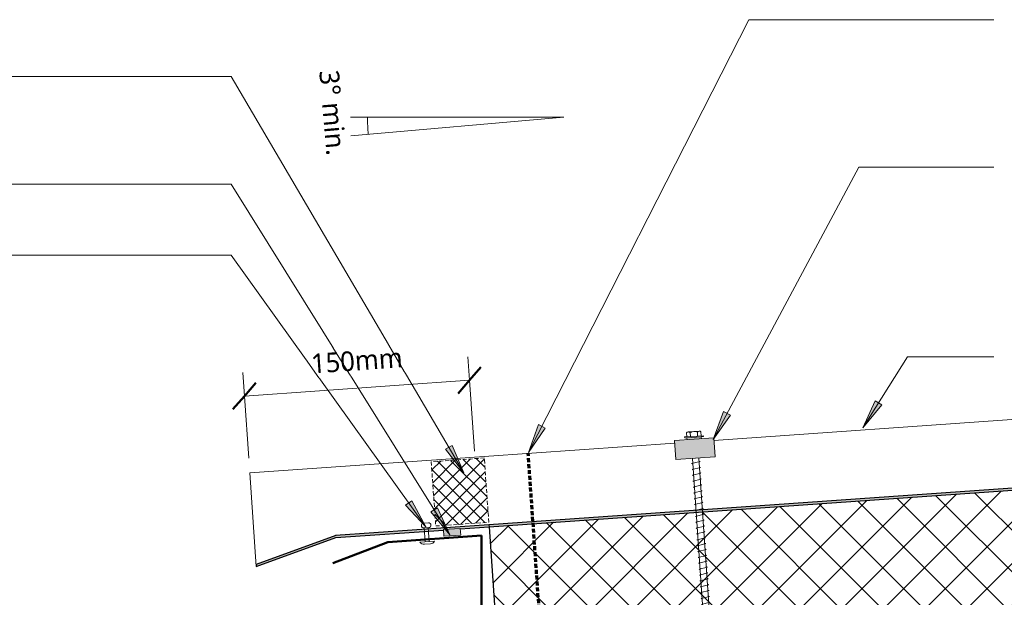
# Model space of a CAD drawing. Header units: millimetres. Extents: x -426 to 1004, y -317 to 654.
# Tile 4 of 5: x 230 to 731, y 353 to 648. Entities that reach past the tile are written whole.
import ezdxf

# ---------------------------------------------------------------- set-up
doc = ezdxf.new("R2010")
doc.units = ezdxf.units.MM
doc.linetypes.add('Dash Short', pattern=[3, 2, -1])
for name, color, linetype, lineweight in [('A-ANNO-DIMS', 211, 'Continuous', 9), ('A-ANNO-DIMS-5', 211, 'Continuous', 9), ('A-DETL', 90, 'Continuous', 13), ('A-DETL-GENF', 92, 'Continuous', 13), ('G-ANNO-TEXT', 231, 'Continuous', 9)]:
    doc.layers.add(name, color=color, linetype=linetype, lineweight=lineweight)
doc.styles.add('Yu Gothic_1', font='Yu Gothic.ttf', dxfattribs={"height": 10})
doc.dimstyles.new('Diagonal', dxfattribs={"dimscale": 304.8, "dimtxt": 11.609035, "dimasz": 0.04101, "dimexe": 0.03937, "dimexo": 0.024606, "dimgap": 0.024606, "dimtad": 1, "dimdec": 0, "dimzin": 0, "dimdsep": 46, "dimtxsty": 'Yu Gothic_1', "dimblk1": 'OBLIQUE', "dimblk2": 'OBLIQUE', "dimsah": 1, "dimcen": 0.09, "dimazin": 0, "dimtfac": 1, "dimtdec": 4, "dimtix": 1, "dimtmove": 0, "dimatfit": 3, "dimfxl": 1, "dimtvp": 1, "dimtfill": 1, "dimtolj": 1, "dimtzin": 0, "dimarcsym": 2})

# ---------------------------------------------------------------- blocks, each defined once
blk = doc.blocks.new('Thermospan w Gutter Overhang - 100mm-4830545-04  INSULATED GUTTER DETAIL')
at = {"layer": 'A-DETL-GENF'}
for points in [[(-119.76, 88.1), (-78.27, 100), (-78.27, 101), (-119.76, 89.1)], [(-78.27, 100), (-23.34, 100), (-23.34, 100.25), (-14.72, 100.25), (-14.72, 100), (0, 100), (0, 101), (-78.27, 101)], [(0, 100), (468.92, 100), (468.99, 101), (0, 101)]]:
    blk.add_hatch(color=256, dxfattribs=at).paths.add_polyline_path(points)
h = blk.add_hatch(dxfattribs=at)
h.set_pattern_fill('FP_2', color=256, style=0, pattern_type=2)
h.set_pattern_definition([(41, (-494.955, -255.45), (-9.84089, 11.32064), []), (131, (-494.955, -255.45), (-11.32064, -9.84089), [])])
h.paths.add_polyline_path([(0, 1), (462, 1), (468.92, 100), (0, 100)])
for p, q in [((0, 136), (-119.76, 136)), ((-119.76, 88.1), (-119.76, 136)), ((97.37, 136), (0, 136)), ((471.44, 136), (117.37, 136))]:
    blk.add_line(p, q, dxfattribs=at)
at = {"layer": 'A-DETL-GENF', "lineweight": 25}
for p, q in [((-78.27, 101), (-119.76, 89.1)), ((0, 101), (-78.41, 101)), ((468.99, 101), (0, 101)), ((0, 101), (0, 100)), ((-119.76, 88.1), (-78.27, 100)), ((-78.27, 100), (-23.34, 100)), ((-14.72, 100), (0, 100)), ((0, 100), (0, 1)), ((0, 100), (468.92, 100)), ((-119.76, 89.1), (-119.76, 88.1))]:
    blk.add_line(p, q, dxfattribs=at)
blk = doc.blocks.new('Profiled Washer 01 - Profiled Washer 01-4650741-04  INSULATED GUTTER DETAIL')
at = {"layer": 'A-DETL-GENF'}
for points in [[(-10, -6.11), (10, -6.11), (10, 3.59), (-10, 3.59), (-10, 2.94)], [(-3.67, 3.59), (3.67, 3.59), (3.67, 4.59), (-3.67, 4.55)]]:
    blk.add_hatch(color=256, dxfattribs=at).paths.add_polyline_path(points)
for p, q in [((4.79, 5.09), (-4.79, 5.09)), ((-4.79, 5.09), (-4.79, 4.59)), ((-3.67, 5.09), (-3.67, 7.07)), ((-2.76, 7.57), (2.76, 7.57)), ((-1.85, 5.09), (-1.85, 7.07)), ((1.85, 5.09), (1.85, 7.07)), ((3.67, 5.09), (3.67, 7.07)), ((4.79, 4.59), (4.79, 5.09)), ((10, 3.59), (-10, 3.59)), ((-10, 3.59), (-10, -6.11)), ((-3.67, 4.59), (-4.79, 4.59)), ((3.67, 4.59), (-3.67, 4.59)), ((-3.67, 4.59), (-3.67, 3.59)), ((4.79, 4.59), (3.67, 4.59)), ((3.67, 3.59), (3.67, 4.59)), ((10, -6.11), (10, 3.59)), ((-10, -6.11), (10, -6.11)), ((2.17, -7.91), (-2.17, -8.67)), ((-2.17, -8.67), (-1.6, -9)), ((-1.6, -6.11), (-1.6, -144.37)), ((1.6, -144.37), (1.6, -6.11)), ((1.6, -7.58), (2.17, -7.91)), ((2.17, -10.91), (-2.17, -11.67)), ((-2.17, -11.67), (-1.6, -12)), ((2.17, -13.91), (-2.17, -14.67)), ((-2.17, -14.67), (-1.6, -15)), ((1.6, -10.58), (2.17, -10.91)), ((1.6, -13.58), (2.17, -13.91)), ((2.17, -16.91), (-2.17, -17.67)), ((-2.17, -17.67), (-1.6, -18)), ((2.17, -19.91), (-2.17, -20.67)), ((1.6, -16.58), (2.17, -16.91)), ((1.6, -19.58), (2.17, -19.91)), ((-2.17, -20.67), (-1.6, -21)), ((2.17, -22.91), (-2.17, -23.67)), ((-2.17, -23.67), (-1.6, -24)), ((1.6, -22.58), (2.17, -22.91)), ((2.17, -25.91), (-2.17, -26.67)), ((-2.17, -26.67), (-1.6, -27)), ((2.17, -28.91), (-2.17, -29.67)), ((-2.17, -29.67), (-1.6, -30)), ((1.6, -25.58), (2.17, -25.91)), ((1.6, -28.58), (2.17, -28.91)), ((2.17, -31.91), (-2.17, -32.67)), ((-2.17, -32.67), (-1.6, -33)), ((2.17, -34.91), (-2.17, -35.67)), ((1.6, -31.58), (2.17, -31.91)), ((1.6, -34.58), (2.17, -34.91)), ((-2.17, -35.67), (-1.6, -36)), ((2.17, -37.91), (-2.17, -38.67)), ((-2.17, -38.67), (-1.6, -39)), ((1.6, -37.58), (2.17, -37.91)), ((2.17, -40.91), (-2.17, -41.67)), ((-2.17, -41.67), (-1.6, -42)), ((2.17, -43.91), (-2.17, -44.67)), ((-2.17, -44.67), (-1.6, -45)), ((1.6, -40.58), (2.17, -40.91)), ((1.6, -43.58), (2.17, -43.91)), ((2.17, -46.91), (-2.17, -47.67)), ((-2.17, -47.67), (-1.6, -48)), ((2.17, -49.91), (-2.17, -50.67)), ((1.6, -46.58), (2.17, -46.91)), ((1.6, -49.58), (2.17, -49.91)), ((-2.17, -50.67), (-1.6, -51)), ((2.17, -52.91), (-2.17, -53.67)), ((-2.17, -53.67), (-1.6, -54)), ((1.6, -52.58), (2.17, -52.91)), ((2.17, -55.91), (-2.17, -56.67)), ((-2.17, -56.67), (-1.6, -57)), ((2.17, -58.91), (-2.17, -59.67)), ((-2.17, -59.67), (-1.6, -60)), ((1.6, -55.58), (2.17, -55.91)), ((1.6, -58.58), (2.17, -58.91)), ((2.17, -61.91), (-2.17, -62.67)), ((-2.17, -62.67), (-1.6, -63)), ((2.17, -64.91), (-2.17, -65.67)), ((1.6, -61.58), (2.17, -61.91)), ((1.6, -64.58), (2.17, -64.91)), ((-2.17, -65.67), (-1.6, -66)), ((2.17, -67.91), (-2.17, -68.67)), ((-2.17, -68.67), (-1.6, -69)), ((1.6, -67.58), (2.17, -67.91)), ((2.17, -70.91), (-2.17, -71.67)), ((-2.17, -71.67), (-1.6, -72)), ((2.17, -73.91), (-2.17, -74.67)), ((-2.17, -74.67), (-1.6, -75)), ((1.6, -70.58), (2.17, -70.91)), ((1.6, -73.58), (2.17, -73.91)), ((2.17, -76.91), (-2.17, -77.67)), ((-2.17, -77.67), (-1.6, -78)), ((2.17, -79.91), (-2.17, -80.67)), ((1.6, -76.58), (2.17, -76.91)), ((1.6, -79.58), (2.17, -79.91)), ((-2.17, -80.67), (-1.6, -81)), ((2.17, -82.91), (-2.17, -83.67)), ((-2.17, -83.67), (-1.6, -84)), ((1.6, -82.58), (2.17, -82.91)), ((2.17, -85.91), (-2.17, -86.67)), ((-2.17, -86.67), (-1.6, -87)), ((2.17, -88.91), (-2.17, -89.67)), ((-2.17, -89.67), (-1.6, -90)), ((1.6, -85.58), (2.17, -85.91)), ((1.6, -88.58), (2.17, -88.91)), ((2.17, -91.91), (-2.17, -92.67)), ((-2.17, -92.67), (-1.6, -93)), ((2.17, -94.91), (-2.17, -95.67)), ((1.6, -91.58), (2.17, -91.91)), ((1.6, -94.58), (2.17, -94.91)), ((-2.17, -95.67), (-1.6, -96)), ((2.17, -97.91), (-2.17, -98.67)), ((-2.17, -98.67), (-1.6, -99)), ((1.6, -97.58), (2.17, -97.91)), ((2.17, -100.91), (-2.17, -101.67)), ((-2.17, -101.67), (-1.6, -102)), ((2.17, -103.91), (-2.17, -104.67)), ((-2.17, -104.67), (-1.6, -105)), ((1.6, -100.58), (2.17, -100.91)), ((1.6, -103.58), (2.17, -103.91)), ((2.17, -106.91), (-2.17, -107.67)), ((-2.17, -107.67), (-1.6, -108)), ((2.17, -109.91), (-2.17, -110.67)), ((1.6, -106.58), (2.17, -106.91)), ((1.6, -109.58), (2.17, -109.91)), ((-2.17, -110.67), (-1.6, -111)), ((2.17, -112.91), (-2.17, -113.67)), ((-2.17, -113.67), (-1.6, -114)), ((1.6, -112.58), (2.17, -112.91)), ((2.17, -115.91), (-2.17, -116.67)), ((-2.17, -116.67), (-1.6, -117)), ((2.17, -118.91), (-2.17, -119.67)), ((-2.17, -119.67), (-1.6, -120)), ((1.6, -115.58), (2.17, -115.91)), ((1.6, -118.58), (2.17, -118.91)), ((2.17, -121.91), (-2.17, -122.67)), ((-2.17, -122.67), (-1.6, -123)), ((2.17, -124.91), (-2.17, -125.67)), ((1.6, -121.58), (2.17, -121.91)), ((1.6, -124.58), (2.17, -124.91)), ((-2.17, -125.67), (-1.6, -126)), ((2.17, -127.91), (-2.17, -128.67)), ((-2.17, -128.67), (-1.6, -129)), ((1.6, -127.58), (2.17, -127.91)), ((2.17, -130.91), (-2.17, -131.67)), ((-2.17, -131.67), (-1.6, -132)), ((2.17, -133.91), (-2.17, -134.67)), ((-2.17, -134.67), (-1.6, -135)), ((1.6, -130.58), (2.17, -130.91)), ((1.6, -133.58), (2.17, -133.91)), ((2.17, -136.91), (-2.17, -137.67)), ((-2.17, -137.67), (-1.6, -138)), ((2.17, -139.91), (-2.17, -140.67)), ((1.6, -136.58), (2.17, -136.91)), ((1.6, -139.58), (2.17, -139.91)), ((-2.17, -140.67), (-1.6, -141)), ((2.17, -142.91), (-2.17, -143.67)), ((-2.17, -143.67), (-1.6, -144)), ((1.6, -142.58), (2.17, -142.91)), ((-0.43, -146.37), (-2.17, -146.67)), ((-2.17, -146.67), (-1.6, -147)), ((2.17, -148.91), (-2.17, -149.67)), ((-2.17, -149.67), (-1.6, -150)), ((-1.6, -146.37), (-1.6, -176.46)), ((1.6, -176.46), (1.6, -146.37)), ((1.6, -148.58), (2.17, -148.91)), ((2.17, -151.91), (-2.17, -152.67)), ((-2.17, -152.67), (-1.6, -153)), ((2.17, -154.91), (-2.17, -155.67)), ((1.6, -151.58), (2.17, -151.91)), ((1.6, -154.58), (2.17, -154.91)), ((-2.17, -155.67), (-1.6, -156)), ((2.17, -157.91), (-2.17, -158.67)), ((-2.17, -158.67), (-1.6, -159)), ((1.6, -157.58), (2.17, -157.91)), ((2.17, -160.91), (-2.17, -161.67)), ((-2.17, -161.67), (-1.6, -162)), ((2.17, -163.91), (-2.17, -164.67)), ((-2.17, -164.67), (-1.6, -165)), ((1.6, -160.58), (2.17, -160.91)), ((1.6, -163.58), (2.17, -163.91)), ((2.17, -166.91), (-2.17, -167.67)), ((-2.17, -167.67), (-1.6, -168)), ((2.17, -169.91), (-2.17, -170.67)), ((1.6, -166.58), (2.17, -166.91)), ((1.6, -169.58), (2.17, -169.91)), ((-2.17, -170.67), (-1.6, -171)), ((2.17, -172.91), (-2.17, -173.67)), ((-2.17, -173.67), (-1.6, -174)), ((0, -178.36), (1.6, -174.4)), ((1.6, -172.58), (2.17, -172.91)), ((-1.6, -176.46), (0, -178.36)), ((1.6, -176.46), (0, -178.36))]:
    blk.add_line(p, q, dxfattribs=at)
for centre, radius, start, end in [((-2.76, 6.49), 1.08, 32.3801, 147.6199), ((0, 3.9), 3.67, 59.7274, 120.2726), ((2.76, 6.49), 1.08, 32.3801, 147.6199), ((0.08, -179.08), 3.11, 74.3059, 122.4975)]:
    blk.add_arc(centre, radius, start, end, dxfattribs=at)
blk = doc.blocks.new('Pop Rivets - Rivet-4754507-04  INSULATED GUTTER DETAIL')
at = {"layer": 'A-DETL-GENF'}
for p, q in [((3.77, 0), (-3.77, 0)), ((-1.5, 1.16), (1.5, 1.16)), ((-1, -7.13), (-1, 0)), ((1, -7.13), (1, 0)), ((1.17, -7.13), (-1.24, -7.13)), ((-1.24, -9.63), (1.17, -9.63))]:
    blk.add_line(p, q, dxfattribs=at)
for centre, radius, start, end in [((-1.5, -1.65), 2.8, 90, 144), ((1.5, -1.65), 2.8, 36, 90), ((-1.24, -8.38), 1.25, 90, 270), ((1.17, -8.38), 1.25, 270, 90)]:
    blk.add_arc(centre, radius, start, end, dxfattribs=at)
blk = doc.blocks.new('Foam Closure - Foam Closure-4754118-04  INSULATED GUTTER DETAIL')
at = {"layer": 'A-DETL-GENF'}
h = blk.add_hatch(dxfattribs=at)
h.set_pattern_fill('FP_5', color=256, style=0, pattern_type=2)
h.set_pattern_definition([(221, (494.955, 357.768), (3.280295, -3.773548), []), (311, (494.955, 357.768), (3.773548, 3.280295), [])])
h.paths.add_polyline_path([(27.1, 0), (0, 0), (0, -32.87), (27.1, -32.87)])
at = {"layer": 'A-DETL-GENF', "linetype": 'Dash Short'}
for p, q in [((0, 0), (0, -32.87)), ((27.1, 0), (0, 0)), ((27.1, -32.87), (27.1, 0)), ((0, -32.87), (27.1, -32.87))]:
    blk.add_line(p, q, dxfattribs=at)
blk = doc.blocks.new('DIMBLOCK2-04  INSULATED GUTTER DETAIL')
at = {"layer": 'A-ANNO-DIMS-5'}
for p, q in [((458.96, 463.83), (458.12, 475.8)), ((344.24, 455.81), (343.4, 467.78)), ((458.96, 463.83), (344.24, 455.81)), ((458.96, 463.83), (461.48, 427.75)), ((344.24, 455.81), (346.45, 424.15))]:
    blk.add_line(p, q, dxfattribs=at)
at = {"layer": 'A-ANNO-DIMS-5', "lineweight": 50}
for p, q in [((458.96, 463.83), (464.75, 470.5)), ((344.24, 455.81), (350.03, 462.48)), ((458.96, 463.83), (453.16, 457.16)), ((344.24, 455.81), (338.44, 449.14))]:
    blk.add_line(p, q, dxfattribs=at)
at = {"layer": 'A-ANNO-DIMS-5', "color": 0, "insert": (377.87, 477.24), "char_height": 10, "width": 53.8796, "attachment_point": 1, "rotation": 4, "line_spacing_factor": 1.024327, "style": 'Yu Gothic_1', "bg_fill": 3, "box_fill_scale": 1.25, "bg_fill_color": 9, "bg_fill_true_color": 13158600, "bg_fill_transparency": 0}
blk.add_mtext('150mm\\fYu Gothic|b0|i0|c178|p34|;\u200c', dxfattribs=at)
blk = doc.blocks.new('_Oblique')
at = {"color": 0, "linetype": 'ByBlock', "lineweight": -2}
blk.add_line((-0.5, -0.5), (0.5, 0.5), dxfattribs=at)

msp = doc.modelspace()

# ---------------------------------------------------------------- hatches: boundary and pattern name
at = {"layer": 'A-DETL-GENF'}
msp.add_hatch(color=10, dxfattribs=at).paths.add_polyline_path([(445.89, 384.29), (454.5, 384.89), (454.25, 388.33), (445.65, 387.73)])
at = {"layer": 'G-ANNO-TEXT'}
for points in [[(659.4, 439.63), (669.05, 451.28), (665.71, 453.38)], [(583.06, 433.69), (591.88, 445.99), (588.39, 447.85)], [(489.01, 426.96), (497.57, 439.44), (494.05, 441.23)], [(436.66, 389.07), (429.53, 402.42), (426.32, 400.12)], [(448.95, 385.1), (442.69, 398.87), (439.34, 396.78)]]:
    msp.add_hatch(color=7, dxfattribs=at).paths.add_polyline_path(points)

# ---------------------------------------------------------------- linework, layer by layer
at = {"layer": 'A-DETL'}
for p, q in [((398.3, 597.96), (507.01, 597.96)), ((507.01, 597.96), (398.56, 588.47)), ((454.25, 388.33), (445.65, 387.73)), ((445.65, 387.73), (445.89, 384.29)), ((454.5, 384.89), (454.25, 388.33)), ((445.89, 384.29), (454.5, 384.89))]:
    msp.add_line(p, q, dxfattribs=at)
at = {"layer": 'A-DETL', "linetype": 'Dash Short', "lineweight": 70}
msp.add_line((498.4, 290.38), (488.87, 426.59), dxfattribs=at)
at = {"layer": 'A-DETL', "lineweight": 50}
for p, q in [((465.1, 384.63), (417.4, 381.29)), ((465.1, 384.63), (465.1, 236.42)), ((417.4, 381.29), (389.39, 370.54))]:
    msp.add_line(p, q, dxfattribs=at)
at = {"layer": 'A-DETL'}
msp.add_arc((507.01, 597.96), 100, 180, 185, dxfattribs=at)
at = {"layer": 'G-ANNO-TEXT', "color": 7}
for p, q in [((489.01, 426.96), (601.28, 647.73)), ((601.28, 647.73), (726.19, 647.73)), ((337.5, 618.76), (125.33, 618.76)), ((583.06, 433.69), (657.32, 572.52)), ((657.32, 572.52), (726.19, 572.52)), ((337.5, 563.85), (36.04, 563.85)), ((337.5, 527.66), (170.49, 527.66)), ((659.4, 439.63), (682.06, 475.71)), ((682.06, 475.71), (726.19, 475.71)), ((665.71, 453.38), (659.4, 439.63)), ((669.05, 451.28), (665.71, 453.38)), ((588.39, 447.85), (583.06, 433.69)), ((591.88, 445.99), (588.39, 447.85)), ((659.4, 439.63), (669.05, 451.28)), ((583.06, 433.69), (591.88, 445.99)), ((494.05, 441.23), (489.01, 426.96)), ((489.01, 426.96), (497.57, 439.44)), ((497.57, 439.44), (494.05, 441.23)), ((429.53, 402.42), (426.32, 400.12)), ((436.66, 389.07), (429.53, 402.42)), ((426.32, 400.12), (436.66, 389.07)), ((442.69, 398.87), (439.34, 396.78)), ((439.34, 396.78), (448.95, 385.1)), ((448.95, 385.1), (442.69, 398.87))]:
    msp.add_line(p, q, dxfattribs=at)

# ---------------------------------------------------------------- block references
at = {"layer": 'A-DETL-GENF'}
for name, p, rotation in [('Thermospan w Gutter Overhang - 100mm-4830545-04  INSULATED GUTTER DETAIL', (475.93, 289.35), 3.999999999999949), ('Profiled Washer 01 - Profiled Washer 01-4650741-04  INSULATED GUTTER DETAIL', (573.72, 430.17), 3.999999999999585), ('Pop Rivets - Rivet-4754507-04  INSULATED GUTTER DETAIL', (437.44, 381.48), 183.9999999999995)]:
    msp.add_blockref(name, p, dxfattribs=dict(at, rotation=rotation))
at = {"layer": 'A-DETL-GENF', "linetype": 'Dash Short', "rotation": 183.9999999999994}
msp.add_blockref('Foam Closure - Foam Closure-4754118-04  INSULATED GUTTER DETAIL', (468.79, 391.42), dxfattribs=at)

# ---------------------------------------------------------------- texts
at = {"layer": 'G-ANNO-TEXT', "color": 7, "insert": (392.37, 622.39), "char_height": 10, "width": 60.1266, "attachment_point": 1, "rotation": 275, "style": 'Yu Gothic_1', "bg_fill": 3, "box_fill_scale": 1.25, "bg_fill_color": 9, "bg_fill_true_color": 13158600, "bg_fill_transparency": 0}
msp.add_mtext('3° min.', dxfattribs=at)

# ---------------------------------------------------------------- next in the draw order: dimensions: what is measured, and where the dimension line sits
at = {"layer": 'A-ANNO-DIMS'}
dim = msp.add_linear_dim(base=(344.24, 455.81), p1=(462, 420.27), p2=(346.97, 416.67), angle=4, text='150mm\u200c', dimstyle='Diagonal', override={"dimpost": '<>', "dimfxl": 115.085437}, dxfattribs=at)
dim.commit()
dim.dimension.update_dxf_attribs({"geometry": 'DIMBLOCK2-04  INSULATED GUTTER DETAIL', "text_midpoint": (400.66, 473.22)})

# ---------------------------------------------------------------- next in the draw order: hatches: boundary and pattern name
at = {"layer": 'G-ANNO-TEXT'}
msp.add_hatch(color=7, dxfattribs=at).paths.add_polyline_path([(456.08, 416.68), (450.19, 430.62), (446.78, 428.62)])

# ---------------------------------------------------------------- next in the draw order: linework, layer by layer
at = {"layer": 'G-ANNO-TEXT', "color": 7}
for p, q in [((456.08, 416.68), (337.5, 618.76)), ((448.95, 385.1), (337.5, 563.85)), ((436.66, 389.07), (337.5, 527.66)), ((450.19, 430.62), (446.78, 428.62)), ((446.78, 428.62), (456.08, 416.68)), ((456.08, 416.68), (450.19, 430.62))]:
    msp.add_line(p, q, dxfattribs=at)

doc.saveas('drawing.dxf')
